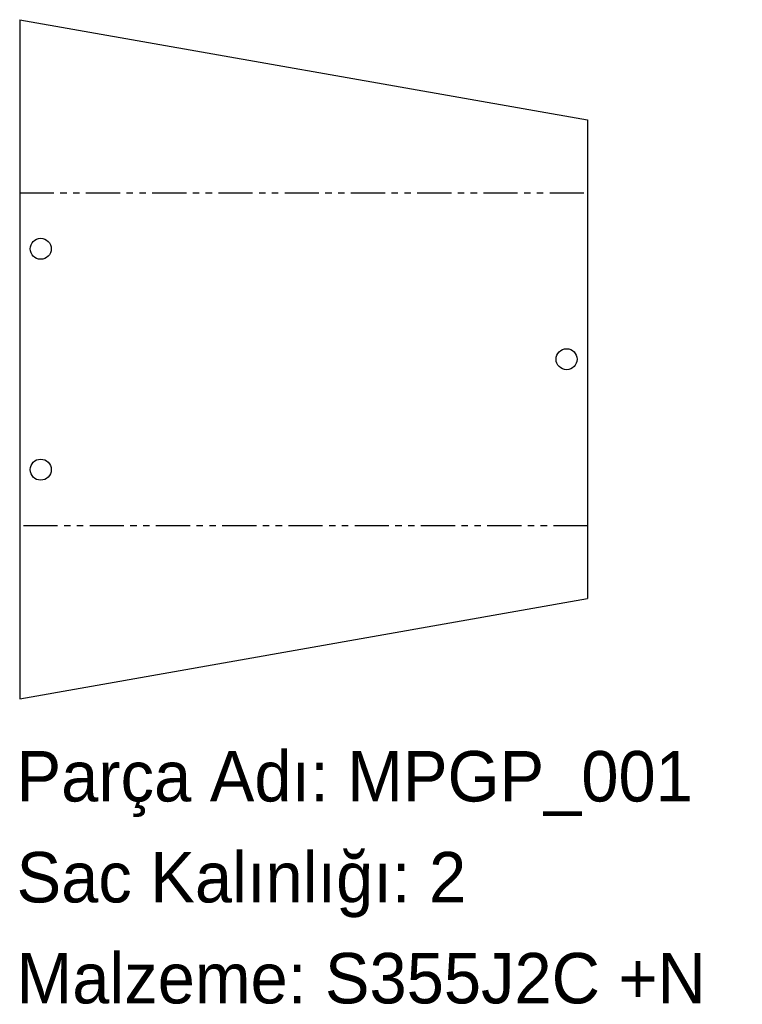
# Model space of a CAD drawing. Header units: millimetres. Extents: x 1 to 173, y -72 to 162.
import ezdxf

# ---------------------------------------------------------------- set-up
doc = ezdxf.new("R2010")
doc.units = ezdxf.units.MM
for name, pattern in [('SLD-İki-Kısa-Kesik-Çizgili-Uzun-Kesik-Çizgi', [15.748, 8.128, -1.524, 1.524, -1.524, 1.524, -1.524]), ('SLD-Katı', [0]), ('SLD-Sürekli', [0])]:
    doc.linetypes.add(name, pattern=pattern)
doc.layers.add('METIN', color=96, linetype='SLD-Katı')
doc.styles.add('SLDTEXTSTYLE0', font='ARIAL.TTF', dxfattribs={"width": 0.948, "bigfont": 'bigfont'})
doc.styles.add('SLDTEXTSTYLE1', font='ARIAL.TTF', dxfattribs={"width": 0.948})

msp = doc.modelspace()

# ---------------------------------------------------------------- linework, layer by layer
at = {"color": 7, "linetype": 'SLD-Sürekli', "lineweight": 25}
for p, q in [((0.74, 161.83), (135.74, 138.02)), ((0.74, 161.83), (0.74, 0.4)), ((135.74, 138.02), (135.74, 24.2)), ((0.74, 0.4), (135.74, 24.2))]:
    msp.add_line(p, q, dxfattribs=at)
at = {"color": 7, "linetype": 'SLD-İki-Kısa-Kesik-Çizgili-Uzun-Kesik-Çizgi'}
for p, q in [((0.74, 120.7), (135.74, 120.7)), ((135.74, 41.52), (0.74, 41.52))]:
    msp.add_line(p, q, dxfattribs=at)
at = {"color": 7, "linetype": 'SLD-Sürekli', "lineweight": 25}
for centre in [(5.74, 107.36), (130.74, 81.11), (5.74, 54.86)]:
    msp.add_circle(centre, 2.5, dxfattribs=at)

# ---------------------------------------------------------------- texts
at = {"layer": 'METIN', "char_height": 12, "attachment_point": 1}
for s, insert, style in [('Parça Adı: MPGP_001', (0, -12.03), 'SLDTEXTSTYLE0'), ('Sac Kalınlığı: 2', (0, -36.03), 'SLDTEXTSTYLE0'), ('Malzeme: S355J2C +N', (0, -60.03), 'SLDTEXTSTYLE1')]:
    msp.add_mtext(s, dxfattribs=dict(at, insert=insert, style=style))

doc.saveas('drawing.dxf')
